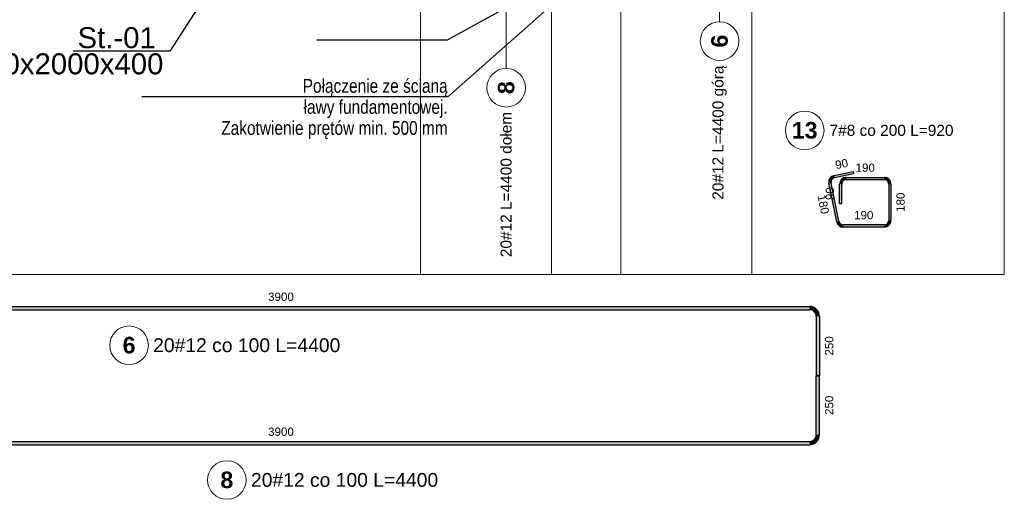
# Model space of a CAD drawing. Extents: x -1474 to 242612, y -5719 to 75879.
# Tile 5 of 12: x 90779 to 94344, y 3783 to 5521. Entities that reach past the tile are written whole.
import ezdxf
from ezdxf import colors
from ezdxf.entities.mleader import LeaderData, LeaderLine
from ezdxf.math import Vec2, Vec3

# ---------------------------------------------------------------- set-up
doc = ezdxf.new("R2010")
doc.units = 0
doc.header["$LTSCALE"] = 8
doc.header["$MEASUREMENT"] = 0
doc.linetypes.add('HIDDEN', pattern=[0.375, 0.25, -0.125])
for name, color, linetype, lineweight in [('P-Linia4', 253, 'Continuous', 5), ('P-Opis', 1, 'Continuous', 18), ('P-Opis fundamenty', 193, 'Continuous', 9), ('P-Opis ściany', 6, 'Continuous', 9), ('P-Przerywana', 13, 'HIDDEN', 9)]:
    doc.layers.add(name, color=color, linetype=linetype, lineweight=lineweight)
doc.layers.add('RCAD_opis rozkładu', color=7, linetype='Continuous')
doc.layers.add('RCAD_pręt wyrzucony', color=130, linetype='Continuous')
doc.styles.add('_Fd Opis', font='arial.ttf')
doc.styles.add('style1', font='arial.ttf')
doc.styles.add('style3', font='arialbd.ttf')

msp = doc.modelspace()

# ---------------------------------------------------------------- hatches: boundary and pattern name
at = {"layer": 'RCAD_pręt wyrzucony'}
h = msp.add_hatch(color=4, dxfattribs=at)
edge = h.paths.add_edge_path(flags=0)
edge.add_line((93727.71061499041, 4957.166463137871), (93729.29996963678, 4949.325930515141))
edge.add_arc((93732.47867892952, 4933.644865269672), 16.0000000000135, 101.4591559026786, 191.4591559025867)
edge.add_line((93716.79761368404, 4930.466155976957), (93708.95708106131, 4928.876801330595))
edge.add_arc((93732.4786789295, 4933.644865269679), 24.00000000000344, 461.4591559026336, 551.4591559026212, ccw=False)
for points in [[(93729.29996963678, 4949.325930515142), (93727.71061499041, 4957.166463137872), (93796.3152754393, 4971.073316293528), (93797.90463008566, 4963.232783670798)], [(93745.16059975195, 4790.547152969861), (93737.32006712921, 4788.957798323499), (93708.95708106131, 4928.8768013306), (93716.79761368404, 4930.466155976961)], [(93755.60156524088, 4855.730755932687), (93747.60156524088, 4855.730755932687), (93747.60156524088, 4925.730755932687), (93755.60156524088, 4925.730755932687)], [(93771.60156524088, 4941.730755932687), (93771.60156524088, 4949.730755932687), (93909.38874369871, 4949.730755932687), (93909.38874369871, 4941.730755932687)], [(93925.38874369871, 4925.730755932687), (93933.38874369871, 4925.730755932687), (93933.38874369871, 4793.725862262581), (93925.38874369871, 4793.725862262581)], [(93909.38874369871, 4777.725862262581), (93909.38874369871, 4769.725862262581), (93760.84166499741, 4769.725862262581), (93760.84166499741, 4777.725862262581)], [(89811.03719363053, 4470.045523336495), (89811.03719363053, 4482.045523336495), (93639.03719363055, 4482.045523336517), (93639.03719363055, 4470.045523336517)], [(93663.03719363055, 4446.04552333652), (93675.03719363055, 4446.04552333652), (93675.03719363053, 4232.045523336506), (93663.03719363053, 4232.045523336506)], [(93675.03719363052, 4016.962641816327), (93663.03719363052, 4016.962641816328), (93663.03719363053, 4230.962641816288), (93675.03719363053, 4230.962641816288)], [(89811.03719363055, 3980.962641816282), (89811.03719363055, 3992.962641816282), (93639.0371936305, 3992.96264181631), (93639.0371936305, 3980.96264181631)]]:
    msp.add_hatch(color=4, dxfattribs=at).paths.add_polyline_path(points, flags=0)
h = msp.add_hatch(color=4, dxfattribs=at)
edge = h.paths.add_edge_path(flags=0)
edge.add_line((93771.60156524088, 4949.730755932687), (93771.60156524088, 4941.730755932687))
edge.add_arc((93771.60156524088, 4925.730755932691), 15.99999999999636, 89.99999999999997, 180.000000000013)
edge.add_line((93755.60156524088, 4925.730755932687), (93747.60156524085, 4925.730755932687))
edge.add_arc((93771.60156524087, 4925.730755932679), 24.00000000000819, 449.9999999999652, 539.9999999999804, ccw=False)
h = msp.add_hatch(color=4, dxfattribs=at)
edge = h.paths.add_edge_path(flags=0)
edge.add_line((93933.38874369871, 4925.730755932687), (93925.38874369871, 4925.730755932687))
edge.add_arc((93909.38874369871, 4925.730755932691), 16, -1.302755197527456e-11, 90)
edge.add_line((93909.38874369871, 4941.730755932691), (93909.3887436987, 4949.730755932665))
edge.add_arc((93909.38874369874, 4925.730755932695), 23.9999999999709, 359.9999999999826, 450.00000000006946, ccw=False)
h = msp.add_hatch(color=4, dxfattribs=at)
edge = h.paths.add_edge_path(flags=0)
edge.add_line((93737.32006712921, 4788.9577983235), (93745.16059975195, 4790.547152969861))
edge.add_arc((93760.84166499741, 4793.72586226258), 15.99999999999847, -168.5408440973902, -89.99999999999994)
edge.add_line((93760.84166499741, 4777.725862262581), (93760.84166499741, 4769.72586226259))
edge.add_arc((93760.84166499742, 4793.725862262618), 24.00000000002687, 191.4591559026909, 269.99999999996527, ccw=False)
h = msp.add_hatch(color=4, dxfattribs=at)
edge = h.paths.add_edge_path(flags=0)
edge.add_line((93909.38874369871, 4769.725862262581), (93909.38874369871, 4777.725862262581))
edge.add_arc((93909.38874369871, 4793.725862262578), 15.99999999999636, -89.99999999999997, 1.305299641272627e-11)
edge.add_line((93925.38874369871, 4793.725862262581), (93933.38874369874, 4793.725862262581))
edge.add_arc((93909.38874369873, 4793.72586226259), 24.00000000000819, 269.99999999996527, 359.9999999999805, ccw=False)
h = msp.add_hatch(color=4, dxfattribs=at)
edge = h.paths.add_edge_path(flags=0)
edge.add_line((93675.03719363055, 4446.04552333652), (93663.03719363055, 4446.04552333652))
edge.add_arc((93639.03719363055, 4446.045523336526), 24, -1.302755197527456e-11, 90)
edge.add_line((93639.03719363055, 4470.045523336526), (93639.03719363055, 4482.045523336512))
edge.add_arc((93639.03719363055, 4446.045523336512), 36, 359.999999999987, 449.99999999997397, ccw=False)
h = msp.add_hatch(color=4, dxfattribs=at)
edge = h.paths.add_edge_path(flags=0)
edge.add_line((93639.0371936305, 3980.96264181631), (93639.0371936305, 3992.96264181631))
edge.add_arc((93639.03719363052, 4016.962641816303), 23.99999999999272, -90.00000000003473, 5.864942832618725e-11)
edge.add_line((93663.0371936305, 4016.962641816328), (93675.03719363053, 4016.962641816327))
edge.add_arc((93639.03719363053, 4016.962641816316), 36.00000000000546, 269.9999999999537, 360.0000000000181, ccw=False)

# ---------------------------------------------------------------- linework, layer by layer
at = {"layer": 'P-Linia4'}
for points in [[(92230.09098920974, 4597.805095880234), (92230.09098920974, 5641.225315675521)], [(92705.09098920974, 5641.225315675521), (92705.09098920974, 4597.805095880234)], [(92955.09098920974, 5641.225315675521), (92955.09098920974, 4597.805095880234)], [(93430.09098920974, 4597.805095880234), (93430.09098920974, 5641.225315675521)]]:
    msp.add_lwpolyline(points, dxfattribs=at)
at = {"layer": 'P-Przerywana'}
msp.add_lwpolyline([(88938.033645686, 8191.707663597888), (94344.09161126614, 8191.707663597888), (94344.09161126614, 4597.805095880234), (88938.033645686, 4597.805095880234)], close=True, dxfattribs=at)
at = {"layer": 'RCAD_opis rozkładu', "color": 8, "lineweight": 0}
for p, q in [((92540.411273, 5344.6513), (92540.411273, 5641.225315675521)), ((93313.319924, 5513.49785), (93313.319924, 5641.225315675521))]:
    msp.add_line(p, q, dxfattribs=at)
for centre in [(93313.319924, 5443.49785), (92540.411273, 5274.6513)]:
    msp.add_circle(centre, 70, dxfattribs=at)
at = {"layer": 'RCAD_pręt wyrzucony', "color": 4}
for p, q in [((93727.71061499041, 4957.166463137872), (93796.3152754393, 4971.073316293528)), ((93729.29996963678, 4949.325930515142), (93797.90463008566, 4963.232783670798)), ((93796.3152754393, 4971.073316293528), (93797.90463008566, 4963.232783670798)), ((93737.32006712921, 4788.957798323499), (93708.95708106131, 4928.8768013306)), ((93745.16059975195, 4790.547152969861), (93716.79761368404, 4930.466155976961)), ((93747.60156524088, 4855.730755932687), (93747.60156524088, 4925.730755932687)), ((93755.60156524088, 4855.730755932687), (93755.60156524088, 4925.730755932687)), ((93771.60156524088, 4949.730755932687), (93909.38874369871, 4949.730755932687)), ((93771.60156524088, 4941.730755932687), (93909.38874369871, 4941.730755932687)), ((93925.38874369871, 4925.730755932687), (93925.38874369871, 4793.725862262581)), ((93933.38874369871, 4925.730755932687), (93933.38874369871, 4793.725862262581)), ((93747.60156524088, 4855.730755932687), (93755.60156524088, 4855.730755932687)), ((93909.38874369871, 4777.725862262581), (93760.84166499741, 4777.725862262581)), ((93909.38874369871, 4769.725862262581), (93760.84166499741, 4769.725862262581)), ((89811.03719363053, 4482.045523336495), (93639.03719363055, 4482.045523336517)), ((89811.03719363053, 4470.045523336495), (93639.03719363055, 4470.045523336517)), ((93663.03719363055, 4446.04552333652), (93663.03719363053, 4232.045523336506)), ((93675.03719363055, 4446.04552333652), (93675.03719363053, 4232.045523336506)), ((93675.03719363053, 4232.045523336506), (93663.03719363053, 4232.045523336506)), ((93663.03719363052, 4016.962641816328), (93663.03719363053, 4230.962641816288)), ((93663.03719363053, 4230.962641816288), (93675.03719363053, 4230.962641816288)), ((93675.03719363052, 4016.962641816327), (93675.03719363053, 4230.962641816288)), ((89811.03719363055, 3992.962641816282), (93639.0371936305, 3992.96264181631)), ((89811.03719363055, 3980.962641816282), (93639.0371936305, 3980.96264181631))]:
    msp.add_line(p, q, dxfattribs=at)
at = {"layer": 'RCAD_pręt wyrzucony', "color": 8, "lineweight": 0}
for centre in [(93621.2722604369, 5119.950840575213), (91174.94961485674, 4341.373507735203), (91529.0754690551, 3853.208405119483)]:
    msp.add_circle(centre, 70, dxfattribs=at)
at = {"layer": 'RCAD_pręt wyrzucony', "color": 4}
for centre, radius, start, end in [((93732.4786789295, 4933.644865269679), 24.00000000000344, 101.4591559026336, 191.4591559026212), ((93732.47867892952, 4933.644865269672), 16.0000000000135, 101.4591559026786, 191.4591559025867), ((93771.60156524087, 4925.730755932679), 24.00000000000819, 89.99999999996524, 179.9999999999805), ((93771.60156524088, 4925.730755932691), 15.99999999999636, 89.99999999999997, 180.000000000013), ((93909.38874369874, 4925.730755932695), 23.9999999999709, 359.9999999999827, 90.00000000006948), ((93909.38874369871, 4925.730755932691), 16, 359.999999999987, 90), ((93760.84166499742, 4793.725862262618), 24.00000000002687, 191.459155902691, 269.9999999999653), ((93760.84166499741, 4793.72586226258), 15.99999999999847, 191.4591559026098, 270.0000000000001), ((93909.38874369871, 4793.725862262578), 15.99999999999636, 270, 1.305299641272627e-11), ((93909.38874369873, 4793.72586226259), 24.00000000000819, 269.9999999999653, 359.9999999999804), ((93639.03719363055, 4446.045523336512), 36, 359.999999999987, 89.99999999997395), ((93639.03719363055, 4446.045523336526), 24, 359.999999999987, 90), ((93639.03719363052, 4016.962641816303), 23.99999999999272, 269.9999999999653, 5.864942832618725e-11), ((93639.03719363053, 4016.962641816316), 36.00000000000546, 269.9999999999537, 1.809099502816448e-11)]:
    msp.add_arc(centre, radius, start, end, dxfattribs=at)

# ---------------------------------------------------------------- texts
at = {"layer": 'P-Opis fundamenty', "char_height": 76.05, "style": '_Fd Opis'}
for s, insert, attachment_point in [('St.-01', (90988.39714878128, 5455.420012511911), 4), ('4000x2000x400', (91299.3523753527, 5360.683432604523), 6)]:
    msp.add_mtext(s, dxfattribs=dict(at, insert=insert, attachment_point=attachment_point))
at = {"layer": 'RCAD_opis rozkładu', "color": 1, "char_height": 60, "attachment_point": 5, "rotation": 90, "style": 'style3'}
for s, insert in [('6', (93313.319924, 5443.49785)), ('8', (92540.411273, 5274.6513))]:
    msp.add_mtext(s, dxfattribs=dict(at, insert=insert))
at = {"layer": 'RCAD_opis rozkładu', "color": 2, "char_height": 40, "attachment_point": 5, "rotation": 90, "style": 'style1'}
for s, insert in [('20#12 L=4400 górą', (93313.319924, 5111.915312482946)), ('20#12 L=4400 dołem', (92540.411273, 4923.941886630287))]:
    msp.add_mtext(s, dxfattribs=dict(at, insert=insert))
at = {"layer": 'RCAD_pręt wyrzucony', "color": 1, "attachment_point": 5}
for s, insert, char_height, style in [('13', (93621.2722604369, 5119.950840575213), 60, 'style3'), ('190', (93840.4951544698, 4984.730755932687), 30, 'style1'), ('190', (93835.11520434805, 4812.725862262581), 30, 'style1'), ('6', (91174.94961485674, 4341.373507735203), 60, 'style3'), ('8', (91529.0754690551, 3853.208405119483), 60, 'style3')]:
    msp.add_mtext(s, dxfattribs=dict(at, insert=insert, char_height=char_height, style=style))
at = {"layer": 'RCAD_pręt wyrzucony', "color": 2, "style": 'style1'}
for s, insert, char_height, attachment_point in [('7#8 co 200 L=920', (93711.2722604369, 5119.950840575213), 40, 4), ('3900', (91725.03719363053, 4517.045523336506), 30, 5), ('20#12 co 100 L=4400', (91601.15357120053, 4341.373507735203), 50, 5), ('3900', (91725.03719363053, 4027.962641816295), 30, 5), ('20#12 co 100 L=4400', (91955.27942539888, 3853.208405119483), 50, 5)]:
    msp.add_mtext(s, dxfattribs=dict(at, insert=insert, char_height=char_height, attachment_point=attachment_point))
at = {"layer": 'RCAD_pręt wyrzucony', "color": 1, "char_height": 30, "attachment_point": 5, "style": 'style1'}
for s, insert, rotation in [('90', (93755.05951863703, 4998.422219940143), 11.459155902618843), ('90', (93712.60156524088, 4890.730755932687), 90), ('180', (93968.38874369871, 4859.728309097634), 90), ('180', (93688.83624387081, 4851.963873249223), 281.4591559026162)]:
    msp.add_mtext(s, dxfattribs=dict(at, insert=insert, rotation=rotation))
at = {"layer": 'RCAD_pręt wyrzucony', "color": 2, "char_height": 30, "attachment_point": 5, "rotation": 89.99999999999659, "style": 'style1'}
for insert in [(93710.03719363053, 4339.04552333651), (93710.03719363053, 4123.962641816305)]:
    msp.add_mtext('250', dxfattribs=dict(at, insert=insert))

# ---------------------------------------------------------------- leaders
at = {"layer": 'P-Opis'}
ml = msp.add_multileader_mtext('Standard', dxfattribs=at)
ml.set_content('{\\W0.8;Pręty pionowe ustawić \\Pjak dla zbrojenia\\Pściany parteru}', color=256, style='_Fd Opis')
ml.set_leader_properties()
ml.build(insert=Vec2(0, 0))
ml.multileader.update_dxf_attribs({"has_dogleg": 0, "text_left_attachment_type": 6, "text_right_attachment_type": 6, "arrow_head_size": 25})
ctx = ml.context
ctx.base_point, ctx.char_height, ctx.arrow_head_size, ctx.landing_gap_size, ctx.plane_origin = Vec3(91945.69362801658, 5911.677337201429), 50, 25, 0.5, Vec3(96721.36465523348, 5972.998357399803)
ctx.left_attachment, ctx.right_attachment, ctx.text_align_type = 6, 6, 2
notes = []
notes.append((ctx, [(0, (1, 1, 0), (92810.59547471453, 5911.677337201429), (-1, 0), 312.7695138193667, [(0, [(92743.04483229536, 6282.994553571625)], 0, [])])]))
ctx.mtext.insert, ctx.mtext.alignment, ctx.mtext.line_spacing_factor, ctx.mtext.line_spacing_style = Vec3(92497.32596089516, 5976.377200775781), 3, 0.9142857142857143, 2
ml = msp.add_multileader_mtext('Standard', dxfattribs=at)
ml.set_content('{\\W0.8;Połączenie ze ścianą\\Pławy fundamentowej.\\PZakotwienie prętów min. 500 mm}', color=256, style='_Fd Opis')
ml.set_leader_properties()
ml.build(insert=Vec2(0, 0))
ml.multileader.update_dxf_attribs({"has_dogleg": 0, "text_left_attachment_type": 6, "text_right_attachment_type": 6, "arrow_head_size": 25})
ctx = ml.context
ctx.base_point, ctx.char_height, ctx.arrow_head_size, ctx.landing_gap_size, ctx.plane_origin = Vec3(91513.03848822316, 5241.694979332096), 50, 25, 0.5, Vec3(96552.74771462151, 5303.015999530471)
ctx.left_attachment, ctx.right_attachment, ctx.text_align_type = 6, 6, 2
notes.append((ctx, [(0, (1, 1, 0), (92641.97853410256, 5241.694979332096), (-1, 0), 312.7695138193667, [(0, [(92698.90360512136, 5568.346924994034)], 0, [])])]))
ctx.mtext.insert, ctx.mtext.alignment, ctx.mtext.line_spacing_factor, ctx.mtext.line_spacing_style = Vec3(92328.70902028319, 5306.360736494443), 3, 0.9142857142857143, 2
at = {"layer": 'P-Opis fundamenty'}
ml = msp.add_multileader_mtext('Standard', dxfattribs=at)
ml.set_content('         ', color=256)
ml.set_leader_properties()
ml.build(insert=Vec2(0, 0))
ml.multileader.update_dxf_attribs({"arrow_head_size": 60})
ctx = ml.context
ctx.base_point, ctx.char_height, ctx.arrow_head_size, ctx.landing_gap_size, ctx.plane_origin, ctx.plane_x_axis, ctx.plane_y_axis = Vec3(90963.88722354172, 5407.225559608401), 2, 60, 1, Vec3(90915.69354971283, 4321.471135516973), Vec3(1, -2.449293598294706e-16), Vec3(2.449293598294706e-16, 1)
ctx.text_align_type = 2
notes.append((ctx, [(1, (1, 1, 0), (91323.2216213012, 5407.225559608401), (-1, 2.449293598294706e-16), 350.3480403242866, [(0, [(91518.2216213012, 5712.225559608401)], 0, [])])]))
ctx.mtext.insert, ctx.mtext.text_direction, ctx.mtext.alignment, ctx.mtext.flow_direction = Vec3(90971.87358097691, 5408.225559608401), Vec3(1, -2.449293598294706e-16), 3, 5
at = {"layer": 'P-Opis ściany', "color": 212, "lineweight": 13, "true_color": 0xd100d1}
ml = msp.add_multileader_mtext('Standard', dxfattribs=at)
ml.set_content('         ', color=(209, 0, 209))
ml.set_leader_properties()
ml.build(insert=Vec2(0, 0))
ml.multileader.update_dxf_attribs({"arrow_head_size": 48})
ctx = ml.context
ctx.base_point, ctx.char_height, ctx.arrow_head_size, ctx.landing_gap_size, ctx.plane_origin, ctx.plane_x_axis, ctx.plane_y_axis = Vec3(91847.33526264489, 5447.487237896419), 1.6, 48, 0.8, Vec3(91818.56448690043, 3854.20759748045), Vec3(1, 1.14950023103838e-12), Vec3(-1.14950023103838e-12, 1)
ctx.text_align_type = 2
notes.append((ctx, [(1, (1, 1, 0), (92326.9057553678, 5447.48723789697), (-1, -1.14950023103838e-12), 472.3814067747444, [(1, [(92879.55836430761, 5751.25119904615)], 0, [])])]))
ctx.mtext.insert, ctx.mtext.text_direction, ctx.mtext.rotation, ctx.mtext.alignment, ctx.mtext.flow_direction = Vec3(91853.72434859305, 5448.287237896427), Vec3(1, 1.14950023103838e-12), 1.14950023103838e-12, 3, 5
for ctx, leaders in notes:
    for number, flags, end, landing, length, lines in leaders:
        leader = LeaderData()
        leader.index, (leader.has_last_leader_line, leader.has_dogleg_vector, leader.attachment_direction) = number, flags
        leader.last_leader_point, leader.dogleg_vector, leader.dogleg_length = Vec3(end), Vec3(landing), length
        for number, points, colour, breaks in lines:
            line = LeaderLine()
            line.index, line.vertices, line.color, line.breaks = number, Vec3.list(points), colors.encode_raw_color(colour), breaks
            leader.lines.append(line)
        ctx.leaders.append(leader)

doc.saveas('drawing.dxf')
